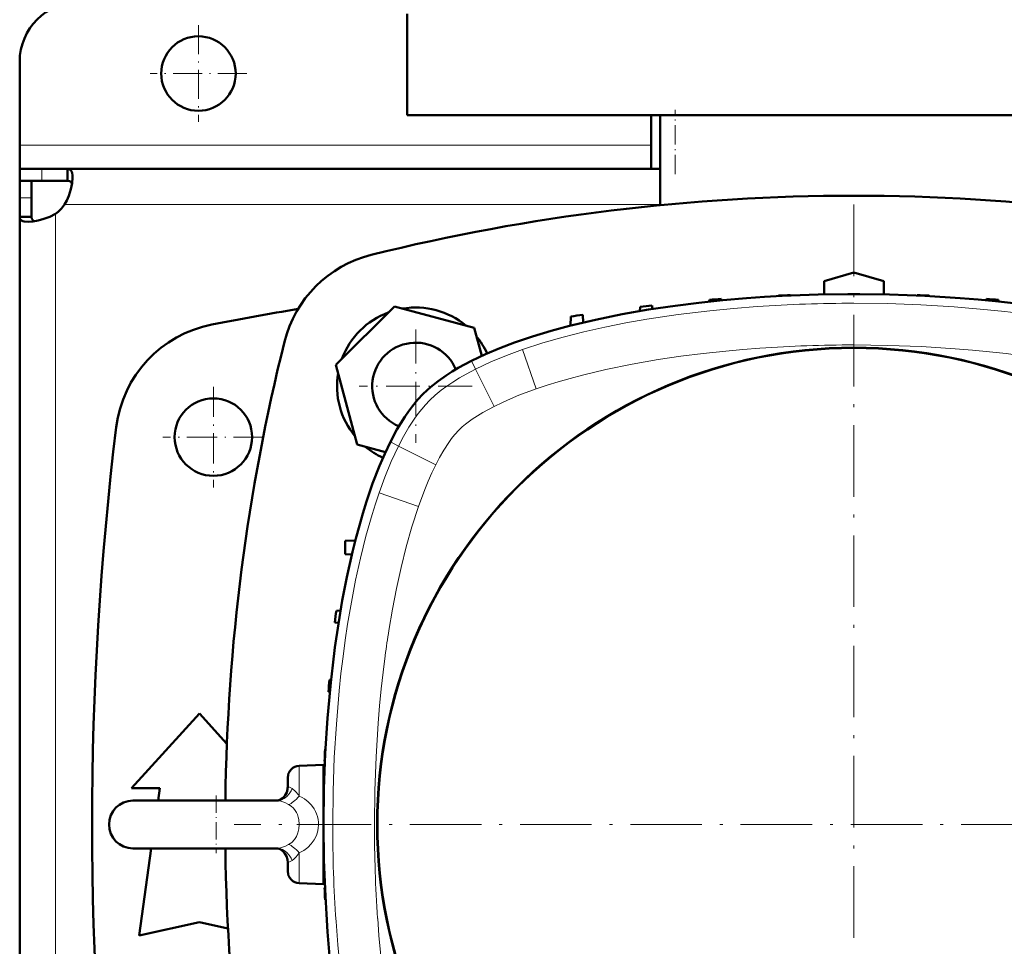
# Model space of a CAD drawing. Extents: x -1438 to 1837, y -1663 to 612.
# Tile 7 of 91: x -163 to 2, y -1248 to -1092. Entities that reach past the tile are written whole.
import ezdxf

# ---------------------------------------------------------------- set-up
doc = ezdxf.new("R2010")
doc.units = 0
doc.linetypes.add('DASHDOT', pattern=[18.5, 12, -3, 0.5, -3])

msp = doc.modelspace()

# ---------------------------------------------------------------- linework, layer by layer
at = {"color": 7, "lineweight": 50}
for p, q in [((-98.21, -1108.5), (-98.21, -1091.5)), ((-163.21, -1113.5), (-163.21, -1099.5)), ((-23.21, -1108.5), (-98.21, -1108.5)), ((-57.21, -1108.5), (-57.21, -1117.5)), ((-55.71, -1123.58), (-55.71, -1108.5)), ((51.79, -1108.5), (-23.21, -1108.5)), ((-163.21, -1117.5), (-163.21, -1113.5)), ((-163.21, -1117.5), (-163.21, -1119.5)), ((-159.51, -1117.5), (-163.21, -1117.5)), ((-155.18, -1117.5), (-159.51, -1117.5)), ((-155.18, -1117.5), (-155.18, -1119.5)), ((-55.71, -1117.5), (-155.18, -1117.5)), ((-163.21, -1119.5), (-163.12, -1119.5)), ((-163.21, -1119.5), (-163.21, -1122.37)), ((-159.51, -1119.5), (-163.21, -1119.5)), ((-161.21, -1119.5), (-161.21, -1122.37)), ((-159.51, -1119.5), (-155.18, -1119.5)), ((-163.21, -1122.37), (-163.21, -1125.53)), ((-161.21, -1125.53), (-161.21, -1122.37)), ((-163.21, -1125.53), (-161.21, -1125.53)), ((-163.21, -1125.53), (-163.21, -1227.5)), ((-28.21, -1136.34), (-23.21, -1134.9)), ((-23.21, -1134.9), (-18.21, -1136.34)), ((-28.21, -1138.56), (-28.21, -1136.34)), ((-18.21, -1136.34), (-18.21, -1138.56)), ((-47.47, -1139.48), (-47.48, -1139.76)), ((-45.47, -1139.33), (-45.46, -1139.56)), ((-35.84, -1138.77), (-35.84, -1138.84)), ((-33.84, -1138.69), (-33.84, -1138.74)), ((-12.59, -1138.74), (-12.59, -1138.69)), ((-10.59, -1138.84), (-10.59, -1138.77)), ((-0.98, -1139.56), (-0.97, -1139.33)), ((1.04, -1139.76), (1.03, -1139.48)), ((-100.33, -1140.58), (-110.13, -1150.38)), ((-86.95, -1144.17), (-100.33, -1140.58)), ((-59.09, -1140.66), (-59.12, -1141.36)), ((-57.09, -1140.42), (-57.07, -1141.02)), ((-70.72, -1142.29), (-70.77, -1143.8)), ((-68.72, -1141.97), (-68.67, -1143.29)), ((-85.68, -1148.89), (-86.95, -1144.17)), ((-110.13, -1150.38), (-106.55, -1163.76)), ((-106.55, -1163.76), (-101.83, -1165.03)), ((-106.89, -1179.84), (-108.56, -1179.92)), ((-108.56, -1182.17), (-108.56, -1179.92)), ((-108.56, -1182.17), (-107.47, -1182.21)), ((-110.06, -1191.63), (-109.36, -1191.6)), ((-110.3, -1193.63), (-109.7, -1193.65)), ((-110.96, -1203.24), (-111.24, -1203.25)), ((-111.16, -1205.26), (-111.39, -1205.25)), ((-144.43, -1221.38), (-133.06, -1208.88)), ((-133.06, -1208.88), (-128.44, -1213.96)), ((-111.88, -1214.88), (-111.95, -1214.88)), ((-116.29, -1217.65), (-112.22, -1217.5)), ((-112.22, -1217.5), (-112.22, -1227.41)), ((-111.98, -1216.88), (-112.03, -1216.88)), ((-118.22, -1219.64), (-118.22, -1220.32)), ((-118.22, -1220.32), (-118.22, -1221.1)), ((-139.68, -1221.38), (-144.43, -1221.38)), ((-139.98, -1223.5), (-139.68, -1221.38)), ((-112.22, -1221.5), (-112.14, -1221.5)), ((-144.22, -1223.5), (-123.51, -1223.5)), ((-136.93, -1223.5), (-144.22, -1223.5)), ((-120.03, -1223.5), (-136.93, -1223.5)), ((-123.51, -1223.5), (-120.03, -1223.5)), ((-163.21, -1329.47), (-163.21, -1227.5)), ((-112.22, -1227.59), (-112.22, -1237.5)), ((-144.22, -1231.5), (-123.51, -1231.5)), ((-143.18, -1246.13), (-141.12, -1231.5)), ((-123.51, -1231.5), (-120.03, -1231.5)), ((-118.22, -1233.91), (-118.22, -1235.36)), ((-112.22, -1233.5), (-112.14, -1233.51)), ((-112.22, -1237.5), (-116.29, -1237.36)), ((-112.03, -1238.13), (-111.98, -1238.13)), ((-111.95, -1240.13), (-111.88, -1240.13)), ((-133.06, -1243.88), (-143.18, -1246.13)), ((-128.26, -1244.95), (-133.06, -1243.88))]:
    msp.add_line(p, q, dxfattribs=at)
at = {"color": 7, "linetype": 'DASHDOT', "lineweight": 18, "ltscale": 0.40625}
for p, q in [((-133.21, -1093.38), (-133.21, -1109.63)), ((-125.08, -1101.5), (-141.33, -1101.5))]:
    msp.add_line(p, q, dxfattribs=at)
at = {"color": 7, "linetype": 'DASHDOT', "lineweight": 18, "ltscale": 0.270001}
msp.add_line((-53.21, -1118.4), (-53.21, -1107.6), dxfattribs=at)
at = {"color": 7, "lineweight": 18}
for p, q in [((-57.21, -1113.5), (-163.21, -1113.5)), ((-159.51, -1117.5), (-159.51, -1119.5)), ((-163.21, -1122.37), (-161.21, -1122.37)), ((-55.71, -1123.5), (-155.67, -1123.5)), ((-157.21, -1125.04), (-157.21, -1227.5)), ((-76.55, -1154.43), (-78.85, -1147.82)), ((-86.72, -1151.09), (-87.41, -1149.72)), ((-83.58, -1157.35), (-86.72, -1151.09)), ((-94.45, -1156.38), (-94.4, -1156.32)), ((-89.46, -1161.29), (-89.45, -1161.27)), ((-101, -1163.31), (-99.63, -1164.01)), ((-93.37, -1167.14), (-99.63, -1164.01)), ((-96.29, -1174.17), (-102.9, -1171.87)), ((-116.29, -1218.49), (-116.29, -1217.65)), ((-116.29, -1222.73), (-116.29, -1218.49)), ((-120.03, -1223.5), (-120.05, -1223.5)), ((-157.21, -1329.97), (-157.21, -1227.5)), ((-116.29, -1232.27), (-116.29, -1237.36))]:
    msp.add_line(p, q, dxfattribs=at)
at = {"color": 7, "linetype": 'DASHDOT', "lineweight": 18}
for p, q in [((-23.22, -1123.5), (-23.22, -1331.5)), ((80.78, -1227.5), (-127.22, -1227.5))]:
    msp.add_line(p, q, dxfattribs=at)
at = {"color": 7, "linetype": 'DASHDOT', "lineweight": 18, "ltscale": 0.4745}
for p, q in [((-96.75, -1144.47), (-96.75, -1163.45)), ((-87.26, -1153.96), (-106.24, -1153.96))]:
    msp.add_line(p, q, dxfattribs=at)
at = {"color": 7, "linetype": 'DASHDOT', "lineweight": 18, "ltscale": 0.422498}
msp.add_line((-130.71, -1154.05), (-130.71, -1170.95), dxfattribs=at)
at = {"color": 7, "linetype": 'DASHDOT', "lineweight": 18, "ltscale": 0.4225}
msp.add_line((-122.26, -1162.5), (-139.16, -1162.5), dxfattribs=at)
at = {"color": 7, "linetype": 'DASHDOT', "lineweight": 18, "ltscale": 0.242282}
msp.add_line((-130.22, -1222.62), (-130.22, -1232.31), dxfattribs=at)
at = {"color": 7, "linetype": 'DASHDOT', "lineweight": 18, "ltscale": 0.124352}
msp.add_line((-116.7, -1227.5), (-111.73, -1227.5), dxfattribs=at)
at = {"color": 7, "lineweight": 50}
for points in [[(-155.18, -1117.5), (-154.99, -1117.52), (-154.83, -1117.58), (-154.69, -1117.67), (-154.57, -1117.81), (-154.48, -1117.98), (-154.41, -1118.2), (-154.35, -1118.54), (-154.33, -1118.93)], [(-154.33, -1118.93), (-154.41, -1119.87), (-154.63, -1120.93), (-154.98, -1122.03), (-155.3, -1122.78), (-155.67, -1123.5)], [(-155.18, -1119.5), (-154.84, -1119.55), (-154.59, -1119.69), (-154.42, -1119.94)], [(-157.21, -1125.04), (-158.16, -1125.52), (-159.13, -1125.89), (-160.1, -1126.16), (-161.02, -1126.33), (-161.79, -1126.38)], [(-161.79, -1126.38), (-162.44, -1126.32), (-162.7, -1126.25), (-162.9, -1126.14), (-163.06, -1126), (-163.16, -1125.83), (-163.21, -1125.53)], [(-160.77, -1126.29), (-161.02, -1126.13), (-161.16, -1125.87), (-161.21, -1125.53)], [(-87.41, -1149.72), (-85.04, -1148.6), (-82.63, -1147.58), (-80.18, -1146.65), (-77.14, -1145.62), (-74.04, -1144.69), (-70.94, -1143.85), (-68.75, -1143.31), (-66.55, -1142.8), (-62.11, -1141.9), (-57.66, -1141.12), (-53.19, -1140.46), (-49.22, -1139.96), (-45.23, -1139.54), (-41.24, -1139.19), (-38.24, -1138.98), (-35.24, -1138.81), (-29.23, -1138.58), (-23.22, -1138.5)], [(-23.22, -1138.5), (-17.26, -1138.58), (-11.3, -1138.8), (-5.35, -1139.18), (-2.38, -1139.43), (0.58, -1139.71), (3.55, -1140.05), (6.5, -1140.42), (10.44, -1140.99), (14.36, -1141.65), (18.26, -1142.41), (22.53, -1143.36), (24.76, -1143.91), (26.98, -1144.51), (28.98, -1145.09), (30.97, -1145.71), (33.99, -1146.74), (36.98, -1147.9), (38.99, -1148.77), (40.97, -1149.72)], [(-95.49, -1155.23), (-94.27, -1154.12), (-92.99, -1153.1), (-91.65, -1152.16), (-90.64, -1151.51), (-89.61, -1150.9), (-87.41, -1149.72)], [(-101, -1163.31), (-99.9, -1161.24), (-99.26, -1160.15), (-98.58, -1159.09), (-97.96, -1158.19), (-97.31, -1157.32), (-96.43, -1156.25), (-95.49, -1155.23)], [(-112.22, -1227.5), (-112.14, -1221.54), (-111.92, -1215.59), (-111.54, -1209.64), (-111.29, -1206.67), (-111.01, -1203.7), (-110.67, -1200.74), (-110.3, -1197.78), (-109.73, -1193.85), (-109.07, -1189.93), (-108.31, -1186.02), (-107.36, -1181.75), (-106.81, -1179.53), (-106.21, -1177.31), (-105.63, -1175.31), (-105.01, -1173.31), (-103.98, -1170.29), (-102.82, -1167.31), (-101.95, -1165.3), (-101, -1163.31)], [(-120.03, -1223.5), (-119.85, -1223.48), (-119.45, -1223.33), (-119.01, -1223.01), (-118.66, -1222.6), (-118.4, -1222.11), (-118.25, -1221.55), (-118.22, -1221.1)], [(-101, -1291.69), (-102.12, -1289.32), (-103.14, -1286.91), (-104.07, -1284.47), (-105.1, -1281.42), (-106.03, -1278.33), (-106.87, -1275.23), (-107.41, -1273.04), (-107.92, -1270.83), (-108.82, -1266.4), (-109.6, -1261.94), (-110.26, -1257.48), (-110.76, -1253.5), (-111.19, -1249.51), (-111.53, -1245.52), (-111.74, -1242.52), (-111.91, -1239.52), (-112.14, -1233.51), (-112.22, -1227.5)], [(-120.03, -1231.5), (-119.88, -1231.52), (-119.5, -1231.65), (-119.06, -1231.95), (-118.7, -1232.35), (-118.43, -1232.83), (-118.27, -1233.39), (-118.22, -1233.91)]]:
    msp.add_lwpolyline(points, dxfattribs=at)
at = {"color": 7, "lineweight": 18}
for points in [[(-23.22, -1140.04), (-17.6, -1140.11), (-11.99, -1140.31), (-6.38, -1140.65), (-0.78, -1141.13), (2.11, -1141.43), (4.99, -1141.78), (7.69, -1142.14), (10.38, -1142.55), (14.08, -1143.17), (17.77, -1143.88), (21.45, -1144.69), (25.13, -1145.6), (28.79, -1146.64), (30.61, -1147.21), (32.42, -1147.82)], [(-78.85, -1147.82), (-75.43, -1146.7), (-71.98, -1145.71), (-68.51, -1144.83), (-65.01, -1144.05), (-61.51, -1143.35), (-57.98, -1142.73), (-55.34, -1142.32), (-52.69, -1141.94), (-47.38, -1141.3), (-43.43, -1140.92), (-39.47, -1140.61)], [(-86.72, -1151.09), (-84.13, -1149.88), (-81.51, -1148.8), (-78.85, -1147.82)], [(-76.55, -1154.43), (-74.71, -1153.81), (-72.86, -1153.23), (-70.83, -1152.65), (-68.78, -1152.1), (-64.84, -1151.17), (-60.45, -1150.27), (-56.04, -1149.5), (-52.27, -1148.94), (-48.48, -1148.46), (-44.69, -1148.06), (-41.83, -1147.8), (-38.98, -1147.59)], [(-23.22, -1147.04), (-17.54, -1147.11), (-11.86, -1147.32), (-6.19, -1147.67), (-3.31, -1147.91), (-0.43, -1148.19), (2.34, -1148.5), (5.11, -1148.85)], [(-94.4, -1156.32), (-93.46, -1155.45), (-92.47, -1154.64), (-91.51, -1153.93), (-90.53, -1153.27), (-89.42, -1152.58), (-88.29, -1151.93), (-86.72, -1151.09)], [(-83.58, -1157.35), (-82.21, -1156.69), (-80.82, -1156.07), (-79.42, -1155.49), (-76.55, -1154.43)], [(-99.63, -1164.01), (-98.79, -1162.41), (-97.88, -1160.86), (-96.88, -1159.34), (-96.32, -1158.57), (-95.73, -1157.81), (-95.11, -1157.08), (-94.45, -1156.38)], [(-87.26, -1159.5), (-86.37, -1158.91), (-85.46, -1158.36), (-83.58, -1157.35)], [(-89.45, -1161.27), (-88.94, -1160.8), (-88.41, -1160.35), (-87.26, -1159.5)], [(-93.37, -1167.14), (-92.73, -1165.92), (-92.04, -1164.72), (-91.18, -1163.4), (-90.72, -1162.76), (-90.23, -1162.14), (-89.46, -1161.29)], [(-102.9, -1171.87), (-101.92, -1169.21), (-100.84, -1166.59), (-99.63, -1164.01)], [(-96.29, -1174.17), (-95.23, -1171.3), (-94.65, -1169.89), (-94.03, -1168.5), (-93.37, -1167.14)], [(-110.68, -1227.5), (-110.61, -1221.89), (-110.41, -1216.28), (-110.07, -1210.67), (-109.6, -1205.07), (-109.29, -1202.18), (-108.94, -1199.3), (-108.58, -1196.6), (-108.18, -1193.9), (-107.55, -1190.2), (-106.84, -1186.51), (-106.04, -1182.84), (-105.12, -1179.15), (-104.08, -1175.5), (-103.51, -1173.68), (-102.9, -1171.87)], [(-101.25, -1194.93), (-100.66, -1191.39), (-99.98, -1187.88), (-99.21, -1184.37), (-98.35, -1180.94), (-97.39, -1177.53), (-96.29, -1174.17)], [(-103.68, -1227.5), (-103.61, -1221.82), (-103.4, -1216.15), (-103.05, -1210.48), (-102.81, -1207.59), (-102.53, -1204.72), (-102.22, -1201.94), (-101.87, -1199.18)], [(-117.49, -1221.48), (-117.95, -1221.26), (-118.14, -1221.2), (-118.19, -1221.18), (-118.21, -1221.14), (-118.22, -1221.1)], [(-120.03, -1223.5), (-119.61, -1223.46), (-119.21, -1223.35), (-118.83, -1223.15), (-118.38, -1222.81), (-117.98, -1222.36), (-117.66, -1221.84), (-117.49, -1221.48)], [(-117.49, -1221.48), (-116.94, -1221.94), (-116.42, -1222.55), (-116.29, -1222.73)], [(-113.81, -1224.88), (-114.26, -1224.25), (-114.79, -1223.7), (-115.41, -1223.22), (-115.83, -1222.96), (-116.28, -1222.73)], [(-120.03, -1223.5), (-119.72, -1223.53), (-119.39, -1223.59), (-118.72, -1223.83), (-118.07, -1224.15)], [(-116.31, -1227.5), (-116.38, -1226.67), (-116.48, -1226.25), (-116.61, -1225.85), (-116.77, -1225.49), (-116.97, -1225.16), (-117.28, -1224.76), (-117.65, -1224.43), (-118.07, -1224.15)], [(-118.07, -1230.86), (-117.55, -1230.5), (-117.11, -1230.04), (-116.77, -1229.5), (-116.51, -1228.88), (-116.36, -1228.2), (-116.31, -1227.5)], [(-116.28, -1232.28), (-115.54, -1231.87), (-114.86, -1231.36), (-114.27, -1230.77), (-113.79, -1230.09), (-113.42, -1229.34), (-113.18, -1228.54)], [(-118.07, -1230.86), (-118.59, -1231.12), (-119.12, -1231.33), (-119.59, -1231.46), (-120.03, -1231.5)], [(-120.03, -1231.5), (-119.72, -1231.53), (-119.41, -1231.59), (-119.12, -1231.7), (-118.83, -1231.85), (-118.38, -1232.2), (-117.98, -1232.65), (-117.66, -1233.16), (-117.49, -1233.52)], [(-116.29, -1232.27), (-116.57, -1232.65), (-116.87, -1233), (-117.18, -1233.29), (-117.49, -1233.52)], [(-117.49, -1233.52), (-117.95, -1233.75), (-118.16, -1233.81), (-118.22, -1233.91)], [(-102.9, -1283.14), (-104.02, -1279.72), (-105.01, -1276.27), (-105.89, -1272.79), (-106.67, -1269.3), (-107.37, -1265.79), (-107.99, -1262.27), (-108.4, -1259.63), (-108.78, -1256.98), (-109.42, -1251.67), (-109.8, -1247.71), (-110.12, -1243.75)], [(-96.29, -1280.84), (-96.91, -1279), (-97.49, -1277.15), (-98.07, -1275.11), (-98.62, -1273.07), (-99.55, -1269.12), (-100.45, -1264.74), (-101.22, -1260.33), (-101.78, -1256.55), (-102.26, -1252.77), (-102.66, -1248.97), (-102.92, -1246.12), (-103.13, -1243.27)]]:
    msp.add_lwpolyline(points, dxfattribs=at)
at = {"color": 7, "lineweight": 50}
for centre, radius in [((-133.21, -1101.5), 6.25), ((-23.22, -1227.5), 80), ((-23.22, -1227.5), 79.95), ((-130.71, -1162.5), 6.5)]:
    msp.add_circle(centre, radius, dxfattribs=at)
for centre, radius, start, end in [((-153.21, -1099.5), 10, 90, 180), ((-161.33, -1119.38), 7, 306.0861, 323.9183), ((-23.21, -1457.12), 335.12, 76.0141, 103.9859), ((-99.37, -1151.34), 20, 103.9859, 166.0141), ((-23.22, -1438.5), 300, 94.2533, 94.6365), ((-23.22, -1438.5), 300, 92.0297, 92.4119), ((-23.22, -1438.5), 300, 89.809, 90.191), ((-23.22, -1438.5), 300, 87.5881, 87.9704), ((-23.22, -1438.5), 300, 85.3635, 85.7467), ((-23.21, -1698.75), 565.5, 99.4938, 100.9844), ((-96.75, -1153.96), 13.2, 110.38, 159.62), ((-96.75, -1153.96), 13.2, 50.38, 99.62), ((-23.22, -1438.5), 300, 96.4835, 96.8681), ((-23.22, -1438.5), 300, 98.7235, 99.1102), ((-127.15, -1163.25), 20, 100.9844, 173.0365), ((206.41, -1227.5), 335.12, 166.0141, 179.3161), ((-96.75, -1153.96), 7.3, 22.7775, 247.1989), ((-96.75, -1153.96), 13.2, 24.6059, 39.62), ((-96.75, -1153.96), 13.2, 170.38, 219.62), ((398.94, -1227.5), 550, 173.0365, 186.9635), ((-96.75, -1153.96), 13.2, 230.38, 245.3753), ((187.78, -1227.5), 300, 173.1319, 173.5165), ((187.78, -1227.5), 300, 175.3635, 175.7467), ((187.78, -1227.5), 300, 177.5881, 177.9704), ((-116.22, -1219.64), 2, 92, 180), ((-121.1, -1221.1), 2.88, 353.4422, 0.0264), ((-144.22, -1227.5), 4, 90, 180), ((-120.06, -1222.61), 0.896, 272.147, 283.9535), ((-144.22, -1227.5), 4, 180, 270), ((187.78, -1227.5), 300, 179.809, 179.9875), ((187.78, -1227.5), 300, 180.0125, 180.191), ((206.41, -1227.5), 335.12, 180.6839, 193.9859), ((-116.22, -1235.36), 2, 180, 268), ((187.78, -1227.5), 300, 182.0297, 182.4119)]:
    msp.add_arc(centre, radius, start, end, dxfattribs=at)
at = {"color": 7, "lineweight": 18}
for centre, radius, start, end in [((-23.3, -1373.92), 233.88, 89.9802, 93.9642), ((-23.33, -1373.19), 226.15, 89.9722, 93.9686), ((77.1, -1223.03), 180.55, 171.0447, 172.4071), ((-118.14, -1227.5), 5.07, 348.1426, 31.1932), ((123.2, -1227.58), 233.88, 179.9802, 183.9642), ((122.47, -1227.61), 226.15, 179.9722, 183.9686)]:
    msp.add_arc(centre, radius, start, end, dxfattribs=at)
for centre, major_axis, ratio, start_param, end_param in [((-116.43, -1220.8), (-2.21, -3.33), 0.321049, 0.390344, 1.178217), ((-116.43, -1234.2), (2.21, -3.33), 0.321038, 1.963366, 2.751241)]:
    msp.add_ellipse(centre, major_axis=major_axis, ratio=ratio, start_param=start_param, end_param=end_param, dxfattribs=at)

doc.saveas('drawing.dxf')
